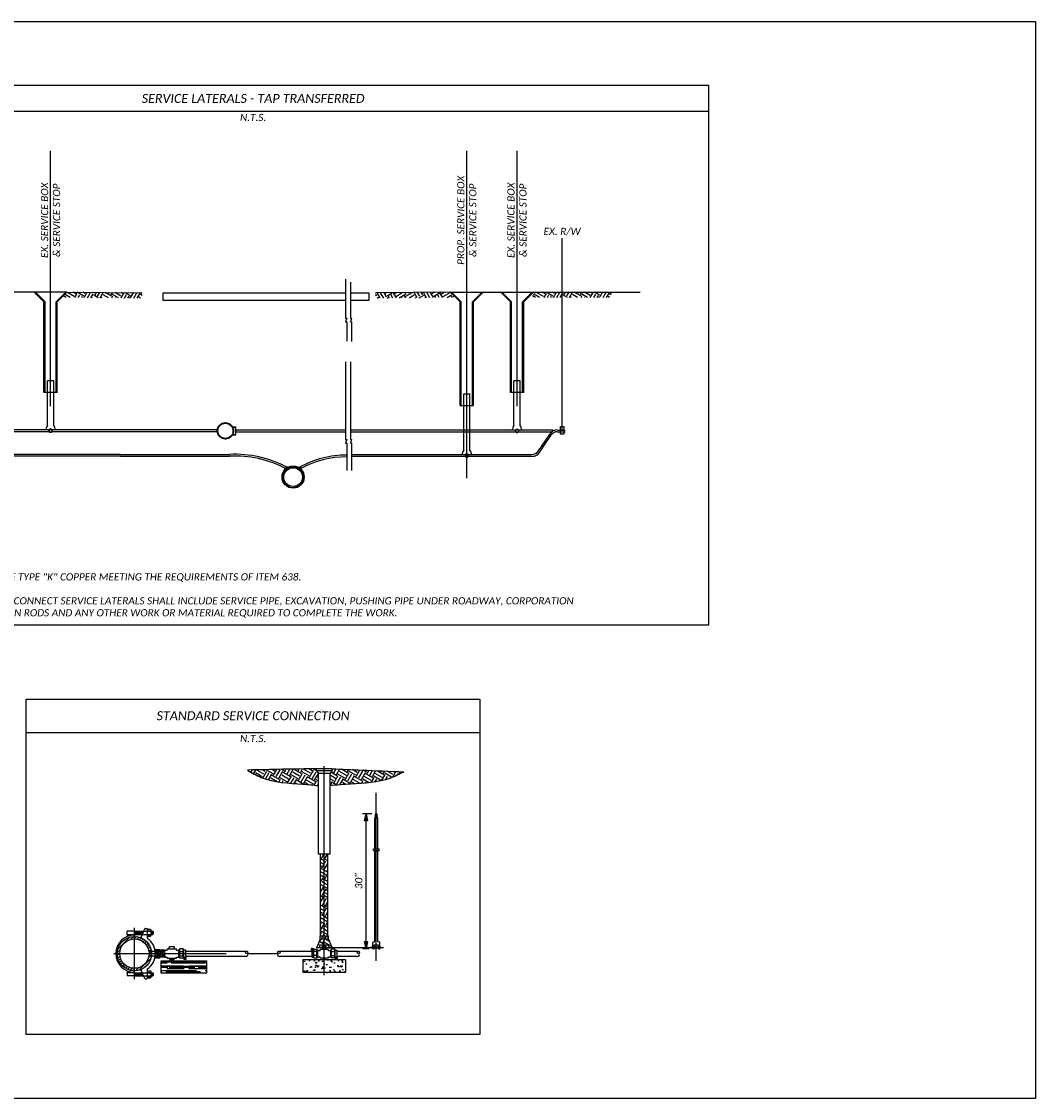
# Model space of a CAD drawing. Header units: feet. Extents: x 100 to 230, y 0 to 21.
# Tile 31 of 31: x 211 to 230, y 0 to 21. Entities that reach past the tile are written whole.
import ezdxf
from ezdxf.enums import TextEntityAlignment as Align

# ---------------------------------------------------------------- set-up
doc = ezdxf.new("R2010")
doc.units = ezdxf.units.FT
doc.header["$MEASUREMENT"] = 0
doc.layers.add('0_View_Frame_Border', color=7, linetype='Continuous', plot=False)
for name, color, linetype in [('PF_P_Text', 7, 'Continuous'), ('SC_Shading1', 253, 'Continuous'), ('SH_Text', 7, 'Continuous')]:
    doc.layers.add(name, color=color, linetype=linetype)
doc.styles.add('Slanted-Normal', font='calibrii.ttf', dxfattribs={"height": 0.14})
doc.dimstyles.new('Dec-0  Slanted', dxfattribs={"dimtxt": 0.14, "dimasz": 0.14, "dimexe": 0.07, "dimexo": 0.07, "dimgap": 0.07, "dimtad": 1, "dimdec": 0, "dimzin": 3, "dimdsep": 46, "dimtxsty": 'Slanted-Normal', "dimblk": 'Dim1', "dimcen": 0, "dimclrd": 95, "dimclre": 95, "dimclrt": 7, "dimaunit": 1, "dimadec": 5, "dimazin": 3, "dimtfac": 1, "dimtdec": 0, "dimtmove": 1, "dimatfit": 0, "dimldrblk": 'Dim1', "dimfxl": 1, "dimtolj": 1, "dimtzin": 0, "dimlwd": -1, "dimlwe": -1, "dimarcsym": 0})

# ---------------------------------------------------------------- blocks, each defined once
blk = doc.blocks.new('*X817')
at = {"color": 0}
for p, q in [((17.986, 18.481), (18.269, 18.764)), ((18.058, 18.623), (18.127, 18.692)), ((18.28, 18.705), (18.353, 18.777)), ((18.364, 18.718), (18.375, 18.729)), ((18.375, 18.729), (18.422, 18.775)), ((18.431, 18.713), (18.481, 18.764)), ((18.487, 18.699), (18.533, 18.746)), ((18.536, 18.678), (18.58, 18.722)), ((18.58, 18.65), (18.622, 18.693)), ((18.618, 18.618), (18.66, 18.66)), ((17.973, 18.397), (18.045, 18.47)), ((18.65, 18.58), (18.693, 18.622)), ((18.678, 18.536), (18.722, 18.58)), ((18.699, 18.487), (18.746, 18.533)), ((18.713, 18.431), (18.718, 18.435)), ((18.718, 18.435), (18.764, 18.481)), ((18.729, 18.375), (18.775, 18.422)), ((17.975, 18.328), (18.021, 18.375)), ((17.986, 18.269), (18.037, 18.319)), ((18.004, 18.217), (18.051, 18.263)), ((18.021, 18.375), (18.032, 18.386)), ((18.028, 18.17), (18.072, 18.214)), ((18.057, 18.128), (18.1, 18.17)), ((18.481, 17.986), (18.764, 18.269)), ((18.705, 18.28), (18.739, 18.315)), ((18.718, 18.364), (18.729, 18.375)), ((18.739, 18.315), (18.777, 18.353)), ((18.09, 18.09), (18.132, 18.132)), ((18.128, 18.057), (18.17, 18.1)), ((18.17, 18.028), (18.214, 18.072)), ((18.217, 18.004), (18.263, 18.051)), ((18.269, 17.986), (18.319, 18.037)), ((18.328, 17.975), (18.375, 18.021)), ((18.375, 18.021), (18.386, 18.032)), ((18.397, 17.973), (18.47, 18.045)), ((18.623, 18.058), (18.692, 18.127))]:
    blk.add_line(p, q, dxfattribs=at)
blk = doc.blocks.new('Dim1')
h = blk.add_hatch(color=4)
h.dxf.hatch_style = 1
h.paths.add_polyline_path([(0, 0), (-1, -0.2), (-1, 0.2)])
at = {"color": 4}
blk.add_lwpolyline([(0, 0), (-1, -0.2), (-1, 0.2), (0, 0)], dxfattribs=at)
blk = doc.blocks.new('*D866')
at = {"layer": 'Defpoints', "color": 0, "transparency": 16777216}
for p in [(217.302, 5.553), (217.488, 5.553), (217.434, 2.92)]:
    blk.add_point(p, dxfattribs=at)
at = {"layer": 'PF_P_Text', "color": 95, "linetype": 'Continuous', "transparency": 16777216}
for p, q in [((217.418, 5.553), (217.232, 5.553)), ((217.302, 3.06), (217.302, 5.413)), ((217.364, 2.92), (217.232, 2.92))]:
    blk.add_line(p, q, dxfattribs=at)
at = {"layer": 'PF_P_Text', "color": 95, "transparency": 16777216, "xscale": 0.14, "yscale": 0.14, "zscale": 0.14}
for p, rotation in [((217.302, 5.553), 90), ((217.302, 2.92), 270)]:
    blk.add_blockref('Dim1', p, dxfattribs=dict(at, rotation=rotation))
at = {"layer": 'PF_P_Text', "color": 7, "transparency": 16777216, "insert": (217.161, 4.237), "char_height": 0.14, "attachment_point": 5, "rotation": 90, "style": 'Slanted-Normal'}
blk.add_mtext('\\A1;30"', dxfattribs=at)

msp = doc.modelspace()

# ---------------------------------------------------------------- hatches: boundary and pattern name
at = {"layer": 'SC_Shading1'}
h = msp.add_hatch(dxfattribs=at)
h.set_pattern_fill('EARTH', color=256, scale=0.625, angle=60, style=0)
h.set_pattern_definition([(59.513995, (-116.21969, -220.2631), (-0.05537894, 0.213918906), [0.15625, -0.15625]), (59.513995, (-116.27018, -220.23337), (-0.05537894, 0.213918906), [0.15625, -0.15625]), (59.513995, (-116.32068, -220.20365), (-0.05537894, 0.213918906), [0.15625, -0.15625]), (149.513995, (-116.3276, -220.1769), (-0.213918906, -0.05537894), [0.15625, -0.15625]), (149.513995, (-116.29787, -220.12641), (-0.213918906, -0.05537894), [0.15625, -0.15625]), (149.513995, (-116.26815, -220.07592), (-0.213918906, -0.05537894), [0.15625, -0.15625])])
h.paths.add_polyline_path([(211.367, 15.619), (211.472, 15.723), (212.935, 15.71), (212.935, 15.606)])
h = msp.add_hatch(dxfattribs=at)
h.set_pattern_fill('EARTH', color=256, scale=0.625, angle=60, style=0)
h.set_pattern_definition([(120.486005, (546.64011, -220.2631), (0.05537894, 0.213918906), [0.15625, -0.15625]), (120.486005, (546.6906, -220.23337), (0.05537894, 0.213918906), [0.15625, -0.15625]), (120.486005, (546.7411, -220.20365), (0.05537894, 0.213918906), [0.15625, -0.15625]), (30.486005, (546.74802, -220.1769), (0.213918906, -0.05537894), [0.15625, -0.15625]), (30.486005, (546.7183, -220.12641), (0.213918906, -0.05537894), [0.15625, -0.15625]), (30.486005, (546.68857, -220.07592), (0.213918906, -0.05537894), [0.15625, -0.15625])])
h.paths.add_polyline_path([(219.054, 15.619), (218.949, 15.723), (217.485, 15.71), (217.486, 15.606)])
h = msp.add_hatch(dxfattribs=at)
h.set_pattern_fill('EARTH', color=256, scale=0.625, angle=60, style=0)
h.set_pattern_definition([(60, (-105.05964, -223.03418), (-0.05719147, 0.21344147), [0.15625, -0.15625]), (60, (-105.11038, -223.00489), (-0.05719147, 0.21344147), [0.15625, -0.15625]), (60, (-105.16112, -222.97559), (-0.05719147, 0.21344147), [0.15625, -0.15625]), (150, (-105.16827, -222.94891), (-0.21344147, -0.05719147), [0.15625, -0.15625]), (150, (-105.13898, -222.89817), (-0.21344147, -0.05719147), [0.15625, -0.15625]), (150, (-105.10968, -222.84742), (-0.21344147, -0.05719147), [0.15625, -0.15625])])
h.paths.add_polyline_path([(222.082, 15.619), (222.082, 15.723), (220.618, 15.723), (220.514, 15.619)])
h = msp.add_hatch(dxfattribs=at)
h.set_pattern_fill('EARTH', color=256, scale=0.625312, angle=60, style=0)
h.set_pattern_definition([(60, (197.46707, -12.34576), (-0.0572201, 0.2135482), [0.1563281, -0.1563281]), (60, (197.4163, -12.31645), (-0.0572201, 0.2135482), [0.1563281, -0.1563281]), (60, (197.36553, -12.28713), (-0.0572201, 0.2135482), [0.1563281, -0.1563281]), (150, (197.35837, -12.26044), (-0.2135482, -0.0572201), [0.1563281, -0.1563281]), (150, (197.38769, -12.20967), (-0.2135482, -0.0572201), [0.1563281, -0.1563281]), (150, (197.417, -12.1589), (-0.2135482, -0.0572201), [0.1563281, -0.1563281])])
edge = h.paths.add_edge_path()
edge.add_spline(control_points=[(216.334, 6.429), (216.115, 6.425), (215.667, 6.419), (215.219, 6.409), (214.991, 6.404)], knot_values=[0, 0, 0, 0, 0.788473, 1.610891, 1.610891, 1.610891, 1.610891], degree=3, periodic=0)
edge.add_spline(control_points=[(214.991, 6.404), (215.078, 6.351), (215.403, 6.155), (215.902, 6.151), (216.275, 6.112), (216.375, 6.101)], knot_values=[0, 0, 0, 0, 0.36392, 1.354246, 1.718241, 1.718241, 1.718241, 1.718241], degree=3, periodic=0)
edge.add_line((216.375, 6.101), (216.375, 6.345))
edge.add_line((216.375, 6.345), (216.334, 6.387))
edge.add_line((216.334, 6.387), (216.334, 6.429))
edge = h.paths.add_edge_path()
edge.add_line((216.642, 6.387), (216.642, 6.429))
edge.add_spline(control_points=[(216.642, 6.429), (216.835, 6.42), (217.3, 6.401), (217.764, 6.38), (218.036, 6.368)], knot_values=[0, 0, 0, 0, 0.694434, 1.673416, 1.673416, 1.673416, 1.673416], degree=3, periodic=0)
edge.add_spline(control_points=[(218.036, 6.368), (217.951, 6.323), (217.633, 6.158), (217.127, 6.142), (216.734, 6.112), (216.6, 6.101)], knot_values=[0, 0, 0, 0, 0.344494, 1.280861, 1.766253, 1.766253, 1.766253, 1.766253], degree=3, periodic=0)
edge.add_line((216.6, 6.101), (216.6, 4.762))
edge.add_line((216.6, 4.762), (216.559, 4.762))
edge.add_line((216.559, 4.762), (216.559, 3.174))
edge.add_line((216.559, 3.174), (216.571, 3.174))
edge.add_line((216.571, 3.174), (216.571, 3.106))
edge.add_line((216.571, 3.106), (216.634, 2.95))
edge.add_line((216.634, 2.95), (216.634, 2.935))
edge.add_line((216.634, 2.935), (216.584, 2.935))
edge.add_line((216.584, 2.935), (216.584, 2.95))
edge.add_arc((216.542, 2.95), 0.0417, 0, 90)
edge.add_line((216.542, 2.992), (216.434, 2.992))
edge.add_arc((216.434, 2.95), 0.0417, 90, 180)
edge.add_line((216.392, 2.95), (216.392, 2.935))
edge.add_line((216.392, 2.935), (216.342, 2.935))
edge.add_line((216.342, 2.935), (216.342, 2.95))
edge.add_line((216.342, 2.95), (216.405, 3.106))
edge.add_line((216.405, 3.106), (216.405, 3.174))
edge.add_line((216.405, 3.174), (216.417, 3.174))
edge.add_line((216.417, 3.174), (216.417, 4.762))
edge.add_line((216.417, 4.762), (216.6, 4.762))
edge.add_line((216.6, 4.762), (216.6, 6.345))
edge.add_line((216.6, 6.345), (216.642, 6.387))
h = msp.add_hatch(dxfattribs=at)
h.set_pattern_fill('AR-RROOF', color=256, scale=0.083375, style=0)
h.set_pattern_definition([(0, (197.35583, -12.34274), (0.183425, 0.083375), [1.250625, -0.16675, 0.416875, -0.083375]), (0, (197.46672, -12.30105), (-0.083375, 0.11088875), [0.250125, -0.0275138, 0.50025, -0.0625312]), (0, (197.39752, -12.27187), (0.43355, 0.05586125), [0.667, -0.116725, 0.3335, -0.083375])])
h.paths.add_polyline_path([(213.309, 2.681), (213.309, 2.441), (214.193, 2.441), (214.193, 2.681)])
h = msp.add_hatch(dxfattribs=at)
h.set_pattern_fill('AR-CONC', color=256, scale=0.03335, angle=314.2185, style=0)
h.set_pattern_definition([(4.2185, (197.46707, -12.34576), (0.151823, -0.1860306), [0.0250125, -0.2751375]), (309.2185, (197.46707, -12.34576), (0.1475138, 0.2081098), [0.02001, -0.22011]), (54.6699, (197.47972, -12.36126), (0.2993368, 0.022079), [0.0212574, -0.233831]), (0.4027, (197.51487, -12.29924), (0.2086595, -0.2935828), [0.037519, -0.412706]), (50.8541, (197.53226, -12.3237), (0.450214, 0.0031643), [0.031886, -0.3507463]), (305.4027, (197.51487, -12.29924), (0.450214, 0.0031646), [0.030015, -0.330165]), (335.2185, (197.52618, -12.33477), (0.042598, -0.2363113), [0.0250125, -0.2751375]), (280.2185, (197.52618, -12.33477), (0.229912, 0.1105009), [0.02001, -0.22011]), (25.6699, (197.52973, -12.35446), (0.27251, -0.1258106), [0.0212574, -0.233831]), (351.71853, (197.467065, -12.34576), (0.0823946, 0.0745187), [0, -0.217442, 0, -0.223445, 0, -0.22094375]), (321.71853, (197.46707, -12.34576), (0.1554553, 0.0288556), [0, -0.127397, 0, -0.2124395, 0, -0.08420875]), (281.71853, (197.4152, -12.29246), (0.1187665, -0.13283714), [0, -0.083375, 0, -0.26013, 0, -0.3451725]), (271.7185, (197.39194, -12.26856), (0.1595651, -0.1161073), [0, -0.1083875, 0, -0.172753, 0, -0.2451225])])
h.paths.add_polyline_path([(216.904, 2.453), (216.904, 2.703), (216.071, 2.703), (216.071, 2.453)])
at = {"layer": 'SH_Text'}
h = msp.add_hatch(dxfattribs=at)
h.set_pattern_fill('ANSI31', color=256, scale=0.133333, style=0)
h.set_pattern_definition([(45, (-290.427913, -178.998145), (-0.011785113, 0.011785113), [])])
edge = h.paths.add_edge_path()
edge.add_arc((214.561, 13.019), 0.16, 0, 360)
edge = h.paths.add_edge_path(flags=17)
edge.add_arc((214.561, 13.019), 0.147, 0, 360)

# ---------------------------------------------------------------- linework, layer by layer
at = {"layer": '0_View_Frame_Border'}
msp.add_lwpolyline([(199.851, 21), (230.351, 21), (230.351, 0), (199.851, 0)], close=True, dxfattribs=at)
at = {"layer": 'SC_Shading1', "color": 0, "ltscale": 0.5}
for p, q in [((212.805, 3.2), (212.803, 3.26)), ((212.825, 3.2), (212.824, 3.26)), ((212.846, 3.2), (212.845, 3.26)), ((212.867, 3.2), (212.866, 3.26)), ((212.888, 3.2), (212.886, 3.26)), ((212.909, 3.2), (212.907, 3.26)), ((212.93, 3.2), (212.928, 3.26)), ((212.95, 3.223), (212.949, 3.26)), ((213.119, 3.2), (213.117, 3.26)), ((213.139, 3.2), (213.138, 3.26))]:
    msp.add_line(p, q, dxfattribs=at)
at = {"layer": 'SC_Shading1', "color": 0}
for p, q in [((213.201, 2.888), (213.209, 2.761)), ((213.228, 2.888), (213.237, 2.76)), ((213.256, 2.889), (213.265, 2.759)), ((213.284, 2.89), (213.293, 2.758)), ((213.312, 2.891), (213.321, 2.757)), ((213.34, 2.892), (213.349, 2.756)), ((213.367, 2.893), (213.377, 2.756)), ((212.805, 2.389), (212.803, 2.449)), ((212.825, 2.389), (212.824, 2.449)), ((212.846, 2.389), (212.845, 2.449)), ((212.867, 2.389), (212.866, 2.449)), ((212.888, 2.389), (212.886, 2.449)), ((212.909, 2.389), (212.907, 2.449)), ((212.93, 2.389), (212.928, 2.449)), ((212.95, 2.389), (212.949, 2.427)), ((213.119, 2.389), (213.118, 2.449)), ((213.14, 2.389), (213.138, 2.449))]:
    msp.add_line(p, q, dxfattribs=at)
at = {"layer": 'SH_Text'}
for p, q in [((206.216, 19.25), (223.986, 19.25)), ((211.153, 13.497), (211.153, 18.481)), ((219.267, 12.095), (219.267, 18.481)), ((220.245, 13.497), (220.245, 18.481)), ((221.124, 13.038), (221.124, 16.778)), ((216.902, 15.979), (216.902, 15.219)), ((216.999, 15.918), (216.999, 15.219)), ((210.835, 15.723), (207.778, 15.723)), ((211.472, 15.723), (210.835, 15.723)), ((210.835, 15.723), (210.939, 15.619)), ((210.856, 15.723), (211.045, 15.534)), ((210.939, 15.619), (211.023, 15.534)), ((211.45, 15.723), (211.262, 15.534)), ((211.472, 15.723), (211.283, 15.534)), ((211.472, 15.723), (211.367, 15.619)), ((211.472, 15.723), (212.935, 15.71)), ((218.949, 15.723), (217.485, 15.71)), ((218.949, 15.723), (219.054, 15.619)), ((218.949, 15.723), (219.586, 15.723)), ((218.949, 15.723), (219.137, 15.534)), ((218.97, 15.723), (219.159, 15.534)), ((219.564, 15.723), (219.375, 15.534)), ((219.481, 15.619), (219.397, 15.534)), ((219.586, 15.723), (219.481, 15.619)), ((219.586, 15.723), (222.643, 15.723)), ((219.927, 15.723), (220.031, 15.619)), ((219.948, 15.723), (220.137, 15.534)), ((220.031, 15.619), (220.115, 15.534)), ((220.542, 15.723), (220.353, 15.534)), ((220.564, 15.723), (220.375, 15.534)), ((220.564, 15.723), (220.459, 15.619)), ((211.023, 13.765), (211.023, 15.534)), ((211.045, 13.765), (211.045, 15.534)), ((211.262, 13.765), (211.262, 15.534)), ((211.283, 13.765), (211.283, 15.534)), ((219.137, 13.514), (219.137, 15.534)), ((219.159, 13.514), (219.159, 15.534)), ((219.375, 13.514), (219.375, 15.534)), ((219.397, 13.514), (219.397, 15.534)), ((220.115, 13.765), (220.115, 15.534)), ((220.137, 13.765), (220.137, 15.534)), ((220.353, 13.765), (220.353, 15.534)), ((220.375, 13.765), (220.375, 15.534)), ((216.902, 15.219), (216.925, 15.219)), ((216.925, 15.219), (216.902, 15.147)), ((216.902, 15.147), (216.925, 15.147)), ((216.925, 15.147), (216.925, 14.765)), ((217.022, 15.219), (216.999, 15.147)), ((216.999, 15.219), (217.022, 15.219)), ((216.999, 15.147), (217.022, 15.147)), ((217.022, 15.147), (217.022, 14.764)), ((216.902, 14.364), (216.902, 12.853)), ((216.999, 14.364), (216.999, 12.853)), ((211.214, 13.993), (211.093, 13.993)), ((211.093, 13.497), (211.093, 13.993)), ((211.214, 13.497), (211.214, 13.993)), ((220.184, 13.497), (220.184, 13.993)), ((220.306, 13.993), (220.184, 13.993)), ((220.306, 13.497), (220.306, 13.993)), ((211.283, 13.765), (211.023, 13.765)), ((219.206, 13.497), (219.206, 13.743)), ((219.206, 13.743), (219.328, 13.743)), ((219.328, 13.497), (219.328, 13.743)), ((220.375, 13.765), (220.115, 13.765)), ((211.093, 13.124), (211.093, 13.496)), ((211.214, 13.124), (211.214, 13.496)), ((219.137, 13.514), (219.397, 13.514)), ((219.206, 12.645), (219.206, 13.496)), ((219.328, 12.645), (219.328, 13.496)), ((220.184, 13.124), (220.184, 13.496)), ((220.306, 13.124), (220.306, 13.496)), ((211.123, 13.036), (209.423, 13.036)), ((211.123, 13.038), (211.123, 13.003)), ((211.127, 13.038), (211.127, 13.003)), ((211.171, 13.049), (211.136, 13.049)), ((211.171, 13.046), (211.136, 13.046)), ((211.165, 13.052), (211.142, 13.052)), ((211.165, 13.049), (211.142, 13.049)), ((211.18, 13.037), (211.18, 13.002)), ((211.183, 13.037), (211.183, 13.002)), ((214.401, 13.036), (211.183, 13.036)), ((214.701, 13.096), (214.765, 13.096)), ((214.704, 13.089), (214.765, 13.089)), ((214.765, 12.942), (214.765, 13.096)), ((214.765, 13.036), (215.135, 13.036)), ((215.135, 13.036), (216.902, 13.036)), ((216.999, 13.036), (220.215, 13.036)), ((220.215, 13.037), (220.215, 13.002)), ((220.218, 13.037), (220.218, 13.002)), ((220.227, 13.049), (220.263, 13.049)), ((220.227, 13.046), (220.263, 13.046)), ((220.234, 13.052), (220.256, 13.052)), ((220.234, 13.049), (220.256, 13.049)), ((220.272, 13.038), (220.272, 13.003)), ((220.275, 13.038), (220.275, 13.003)), ((220.275, 13.036), (220.942, 13.036)), ((221.035, 13.035), (221.187, 13.035)), ((211.124, 13.002), (209.5, 13.002)), ((211.171, 12.992), (211.136, 12.992)), ((211.171, 12.989), (211.136, 12.989)), ((214.401, 13.002), (211.183, 13.002)), ((214.701, 12.942), (214.765, 12.942)), ((214.704, 12.949), (214.765, 12.949)), ((214.765, 13.002), (215.135, 13.002)), ((215.135, 13.002), (216.902, 13.002)), ((216.925, 12.853), (216.902, 12.781)), ((216.902, 12.853), (216.925, 12.853)), ((216.999, 13.002), (220.215, 13.002)), ((216.999, 12.853), (217.022, 12.853)), ((217.022, 12.853), (216.999, 12.781)), ((220.227, 12.992), (220.263, 12.992)), ((220.227, 12.989), (220.263, 12.989)), ((220.275, 13.002), (220.907, 13.002)), ((220.721, 12.712), (220.892, 12.963)), ((220.745, 12.688), (220.92, 12.944)), ((221.03, 13.002), (221.187, 13.002)), ((216.902, 12.781), (216.925, 12.781)), ((216.925, 12.781), (216.925, 12.246)), ((216.999, 12.781), (217.022, 12.781)), ((217.022, 12.781), (217.022, 12.246)), ((220.664, 12.629), (220.721, 12.712)), ((220.682, 12.595), (220.749, 12.693)), ((212.517, 12.523), (209.877, 12.523)), ((212.517, 12.556), (209.894, 12.556)), ((212.517, 12.556), (214.284, 12.559)), ((212.517, 12.523), (214.284, 12.525)), ((214.284, 12.559), (214.641, 12.559)), ((214.284, 12.525), (214.641, 12.525)), ((217.022, 12.556), (220.526, 12.556)), ((217.022, 12.523), (220.544, 12.523)), ((219.237, 12.557), (219.237, 12.521)), ((219.24, 12.557), (219.24, 12.521)), ((219.249, 12.568), (219.285, 12.568)), ((219.249, 12.565), (219.285, 12.565)), ((219.249, 12.512), (219.285, 12.512)), ((219.249, 12.508), (219.285, 12.508)), ((219.256, 12.571), (219.278, 12.571)), ((219.256, 12.569), (219.278, 12.569)), ((219.294, 12.558), (219.294, 12.522)), ((219.297, 12.558), (219.297, 12.522)), ((215.976, 12.292), (215.976, 12.292)), ((210.68, 7.139), (219.522, 7.139)), ((216.642, 6.429), (216.334, 6.429)), ((216.334, 6.387), (216.334, 6.429)), ((216.642, 6.387), (216.334, 6.387)), ((216.334, 6.387), (216.375, 6.345)), ((216.375, 4.762), (216.375, 6.345)), ((216.375, 6.345), (216.6, 6.345)), ((216.488, 2.404), (216.488, 6.479)), ((216.642, 6.387), (216.6, 6.345)), ((216.6, 4.762), (216.6, 6.345)), ((216.642, 6.387), (216.642, 6.429)), ((217.502, 2.682), (217.502, 5.96)), ((217.488, 5.553), (217.516, 5.553)), ((217.474, 4.867), (217.474, 5.457)), ((217.53, 4.867), (217.53, 5.457)), ((217.446, 4.867), (217.557, 4.867)), ((217.446, 4.838), (217.446, 4.867)), ((217.446, 4.838), (217.557, 4.838)), ((217.474, 3.063), (217.474, 4.838)), ((217.53, 3.063), (217.53, 4.838)), ((217.557, 4.838), (217.557, 4.867)), ((216.6, 4.762), (216.375, 4.762)), ((216.417, 3.174), (216.417, 4.762)), ((216.559, 3.174), (216.559, 4.762)), ((212.787, 3.26), (212.648, 3.26)), ((212.648, 3.2), (212.648, 3.26)), ((212.648, 3.187), (212.648, 3.2)), ((212.648, 3.2), (212.787, 3.2)), ((212.787, 3.187), (212.648, 3.187)), ((212.787, 2.324), (212.787, 3.325)), ((212.787, 3.26), (212.967, 3.26)), ((212.787, 3.2), (212.939, 3.2)), ((212.787, 3.187), (212.787, 3.2)), ((212.787, 3.187), (212.787, 3.16)), ((212.991, 3.312), (212.917, 3.152)), ((212.939, 3.2), (213.109, 3.2)), ((212.967, 3.26), (213.109, 3.26)), ((212.998, 3.316), (213.027, 3.316)), ((213.034, 3.309), (213.034, 3.139)), ((213.034, 3.298), (213.101, 3.298)), ((213.034, 3.268), (213.109, 3.268)), ((213.034, 3.193), (213.109, 3.193)), ((213.034, 3.163), (213.101, 3.163)), ((213.101, 3.298), (213.109, 3.29)), ((213.101, 3.163), (213.109, 3.17)), ((213.109, 3.29), (213.109, 3.17)), ((213.109, 3.26), (213.146, 3.26)), ((213.109, 3.2), (213.146, 3.2)), ((213.146, 3.26), (213.154, 3.253)), ((213.146, 3.2), (213.154, 3.208)), ((213.154, 3.253), (213.154, 3.208)), ((216.405, 3.174), (216.571, 3.174)), ((216.405, 3.106), (216.405, 3.174)), ((216.571, 3.106), (216.571, 3.174)), ((212.916, 3.149), (212.916, 3.135)), ((213.464, 2.916), (213.464, 2.95)), ((213.557, 2.959), (213.474, 2.959)), ((213.566, 2.916), (213.566, 2.95)), ((216.405, 3.106), (216.342, 2.95)), ((216.342, 2.935), (216.342, 2.95)), ((216.392, 2.935), (216.392, 2.95)), ((216.571, 3.106), (216.405, 3.106)), ((216.411, 2.945), (217.644, 2.945)), ((216.542, 2.992), (216.434, 2.992)), ((216.446, 2.937), (216.446, 2.954)), ((216.521, 2.962), (216.455, 2.962)), ((216.53, 2.937), (216.53, 2.954)), ((216.571, 3.106), (216.634, 2.95)), ((216.584, 2.935), (216.584, 2.95)), ((216.634, 2.935), (216.634, 2.95)), ((217.411, 2.935), (217.411, 2.955)), ((217.411, 2.955), (217.434, 2.955)), ((217.434, 3.038), (217.455, 3.063)), ((217.434, 2.92), (217.434, 3.038)), ((217.455, 3.063), (217.474, 3.063)), ((217.46, 2.999), (217.544, 2.999)), ((217.46, 2.92), (217.46, 2.999)), ((217.46, 2.955), (217.544, 2.955)), ((217.53, 3.063), (217.549, 3.063)), ((217.544, 2.92), (217.544, 2.999)), ((217.549, 3.063), (217.57, 3.038)), ((217.57, 2.92), (217.57, 3.038)), ((217.57, 2.955), (217.593, 2.955)), ((217.593, 2.935), (217.593, 2.955)), ((212.386, 2.824), (214.575, 2.824)), ((213.185, 2.887), (213.185, 2.762)), ((213.192, 2.887), (213.185, 2.887)), ((213.192, 2.761), (213.185, 2.762)), ((213.188, 2.905), (213.278, 2.905)), ((213.188, 2.743), (213.278, 2.743)), ((213.192, 2.887), (213.287, 2.89)), ((213.192, 2.761), (213.287, 2.758)), ((213.196, 2.862), (213.287, 2.862)), ((213.196, 2.786), (213.287, 2.786)), ((213.278, 2.905), (213.287, 2.896)), ((213.278, 2.743), (213.287, 2.752)), ((213.287, 2.896), (213.287, 2.752)), ((213.378, 2.893), (213.287, 2.89)), ((213.287, 2.824), (213.367, 2.824)), ((213.378, 2.756), (213.287, 2.758)), ((213.378, 2.756), (213.378, 2.893)), ((213.378, 2.893), (213.424, 2.893)), ((213.378, 2.756), (213.424, 2.756)), ((213.424, 2.893), (213.424, 2.907)), ((213.424, 2.742), (213.424, 2.756)), ((213.433, 2.916), (213.598, 2.916)), ((213.433, 2.733), (213.598, 2.733)), ((213.474, 2.733), (213.474, 2.708)), ((213.494, 2.708), (213.494, 2.733)), ((213.536, 2.708), (213.536, 2.733)), ((213.557, 2.733), (213.557, 2.708)), ((213.607, 2.893), (213.607, 2.907)), ((213.607, 2.893), (213.653, 2.893)), ((213.607, 2.742), (213.607, 2.756)), ((213.607, 2.756), (213.653, 2.756)), ((213.671, 2.916), (213.653, 2.898)), ((213.653, 2.751), (213.653, 2.898)), ((213.671, 2.733), (213.653, 2.751)), ((213.671, 2.733), (213.671, 2.916)), ((213.74, 2.916), (213.671, 2.916)), ((213.671, 2.867), (213.74, 2.867)), ((213.671, 2.781), (213.74, 2.781)), ((213.74, 2.733), (213.671, 2.733)), ((213.74, 2.733), (213.74, 2.916)), ((213.749, 2.9), (213.74, 2.916)), ((213.74, 2.733), (213.749, 2.748)), ((213.749, 2.9), (213.783, 2.9)), ((213.749, 2.748), (213.749, 2.9)), ((213.796, 2.748), (213.749, 2.748)), ((213.749, 2.748), (213.749, 2.711)), ((213.783, 2.9), (213.783, 2.748)), ((213.783, 2.874), (214.976, 2.874)), ((213.783, 2.774), (214.976, 2.774)), ((213.796, 2.725), (213.796, 2.748)), ((214.976, 2.824), (215.601, 2.824)), ((215.601, 2.874), (216.245, 2.874)), ((215.601, 2.774), (216.245, 2.774)), ((216.232, 2.914), (216.232, 2.893)), ((216.232, 2.893), (216.275, 2.893)), ((216.245, 2.927), (216.275, 2.927)), ((216.245, 2.893), (216.245, 2.755)), ((216.245, 2.755), (216.275, 2.755)), ((216.275, 2.893), (216.275, 2.927)), ((216.275, 2.893), (216.284, 2.908)), ((216.275, 2.755), (216.275, 2.893)), ((216.284, 2.741), (216.275, 2.755)), ((216.284, 2.741), (216.284, 2.908)), ((216.284, 2.908), (216.346, 2.908)), ((216.346, 2.863), (216.284, 2.863)), ((216.346, 2.785), (216.284, 2.785)), ((216.284, 2.741), (216.346, 2.741)), ((216.392, 2.935), (216.342, 2.935)), ((216.346, 2.741), (216.346, 2.908)), ((216.346, 2.908), (216.363, 2.891)), ((216.346, 2.741), (216.363, 2.758)), ((216.363, 2.758), (216.363, 2.891)), ((216.363, 2.887), (216.405, 2.887)), ((216.363, 2.762), (216.405, 2.762)), ((216.405, 2.887), (216.405, 2.899)), ((216.405, 2.749), (216.405, 2.762)), ((216.413, 2.908), (216.563, 2.908)), ((216.413, 2.741), (216.563, 2.741)), ((216.463, 2.908), (216.463, 2.92)), ((216.513, 2.908), (216.513, 2.92)), ((216.571, 2.887), (216.571, 2.899)), ((216.571, 2.887), (216.613, 2.887)), ((216.571, 2.749), (216.571, 2.762)), ((216.571, 2.762), (216.613, 2.762)), ((216.584, 2.935), (216.634, 2.935)), ((216.63, 2.908), (216.613, 2.891)), ((216.613, 2.758), (216.613, 2.891)), ((216.63, 2.741), (216.613, 2.758)), ((216.63, 2.741), (216.63, 2.908)), ((216.692, 2.908), (216.63, 2.908)), ((216.63, 2.863), (216.692, 2.863)), ((216.63, 2.785), (216.692, 2.785)), ((216.692, 2.741), (216.63, 2.741)), ((216.692, 2.741), (216.692, 2.908)), ((216.701, 2.893), (216.692, 2.908)), ((216.692, 2.741), (216.701, 2.755)), ((216.701, 2.755), (216.701, 2.893)), ((216.701, 2.893), (216.731, 2.893)), ((216.701, 2.755), (216.701, 2.722)), ((216.743, 2.755), (216.701, 2.755)), ((216.731, 2.893), (216.731, 2.755)), ((216.731, 2.874), (217.151, 2.874)), ((216.731, 2.774), (217.151, 2.774)), ((216.743, 2.734), (216.743, 2.755)), ((217.411, 2.935), (217.434, 2.935)), ((217.434, 2.92), (217.46, 2.92)), ((217.46, 2.935), (217.544, 2.935)), ((217.544, 2.92), (217.57, 2.92)), ((217.57, 2.935), (217.593, 2.935)), ((213.474, 2.708), (213.557, 2.708)), ((213.484, 2.708), (213.484, 2.698)), ((213.547, 2.698), (213.484, 2.698)), ((213.547, 2.708), (213.547, 2.698)), ((213.783, 2.711), (213.749, 2.711)), ((216.904, 2.703), (216.071, 2.703)), ((216.071, 2.703), (216.071, 2.453)), ((216.731, 2.722), (216.701, 2.722)), ((216.904, 2.703), (216.904, 2.453)), ((212.648, 2.462), (212.787, 2.462)), ((212.648, 2.449), (212.648, 2.462)), ((212.787, 2.449), (212.648, 2.449)), ((212.648, 2.449), (212.648, 2.389)), ((212.787, 2.389), (212.648, 2.389)), ((212.787, 2.462), (212.787, 2.488)), ((212.787, 2.449), (212.787, 2.462)), ((212.787, 2.449), (212.939, 2.449)), ((212.787, 2.389), (212.967, 2.389)), ((212.916, 2.514), (212.916, 2.5)), ((212.991, 2.337), (212.917, 2.497)), ((212.939, 2.449), (213.109, 2.449)), ((212.967, 2.389), (213.109, 2.389)), ((212.998, 2.333), (213.027, 2.333)), ((213.034, 2.51), (213.034, 2.34)), ((213.034, 2.486), (213.101, 2.486)), ((213.034, 2.456), (213.109, 2.456)), ((213.034, 2.381), (213.109, 2.381)), ((213.034, 2.351), (213.101, 2.351)), ((213.101, 2.486), (213.109, 2.479)), ((213.101, 2.351), (213.109, 2.358)), ((213.109, 2.479), (213.109, 2.358)), ((213.109, 2.449), (213.146, 2.449)), ((213.109, 2.389), (213.146, 2.389)), ((213.146, 2.449), (213.154, 2.441)), ((213.146, 2.389), (213.154, 2.396)), ((213.154, 2.441), (213.154, 2.396)), ((216.904, 2.453), (216.071, 2.453))]:
    msp.add_line(p, q, dxfattribs=at)
at = {"layer": 'SH_Text', "color": 0}
for points in [[(206.216, 19.75), (206.216, 9.235), (223.986, 9.235), (223.986, 19.75)], [(221.093, 13.101), (221.155, 13.101), (221.155, 12.951), (221.093, 12.951)], [(219.522, 1.25), (210.68, 1.25), (210.68, 7.788), (219.522, 7.788)], [(213.78, 2.718), (213.787, 2.73), (213.78, 2.742), (213.766, 2.742), (213.759, 2.73), (213.766, 2.718)], [(216.248, 2.921), (216.241, 2.91), (216.248, 2.899), (216.26, 2.899), (216.266, 2.91), (216.26, 2.921)], [(216.728, 2.728), (216.735, 2.739), (216.728, 2.749), (216.716, 2.749), (216.709, 2.739), (216.716, 2.728)], [(214.193, 2.681), (214.193, 2.441), (213.309, 2.441), (213.309, 2.681)]]:
    msp.add_lwpolyline(points, close=True, dxfattribs=at)
for points in [[(213.764, 15.56), (213.348, 15.56), (213.348, 15.71), (213.764, 15.71)], [(213.348, 15.71), (216.902, 15.71)], [(216.902, 15.56), (213.348, 15.56)], [(216.999, 15.71), (217.354, 15.71), (217.354, 15.56), (216.999, 15.56)], [(213.069, 2.874), (213.287, 2.874)], [(213.287, 2.774), (213.069, 2.774)]]:
    msp.add_lwpolyline(points, dxfattribs=at)
for centre, radius in [((211.153, 13.019), 0.0267), ((214.561, 13.019), 0.16), ((214.561, 13.019), 0.147), ((220.245, 13.019), 0.0267), ((219.267, 12.538), 0.0267), ((215.881, 12.116), 0.216), ((215.881, 12.116), 0.183), ((212.787, 2.824), 0.336), ((212.787, 2.824), 0.286), ((216.488, 2.945), 0.0103), ((214.976, 2.849), 0.025), ((215.601, 2.849), 0.025), ((217.151, 2.849), 0.025)]:
    msp.add_circle(centre, radius, dxfattribs=at)
for centre, radius, start, end in [((211.301, 12.992), 0.247, 147.5104, 169.8046), ((211.125, 13.038), 0.0018, 22.1345, 157.8655), ((211.136, 13.047), 0.0018, 112.1345, 247.8655), ((211.143, 13.051), 0.00113, 112.1345, 247.8655), ((211.164, 13.051), 0.00113, 292.1345, 67.8655), ((211.171, 13.047), 0.0018, 292.1345, 67.8655), ((211.182, 13.037), 0.0018, 22.1345, 157.8655), ((211.006, 12.992), 0.247, 10.1954, 32.4896), ((220.392, 12.992), 0.247, 147.5104, 169.8046), ((220.217, 13.037), 0.0018, 22.1345, 157.8655), ((220.228, 13.047), 0.0018, 112.1345, 247.8655), ((220.234, 13.05), 0.00113, 112.1345, 247.8655), ((220.256, 13.05), 0.00113, 292.1345, 67.8655), ((220.262, 13.047), 0.0018, 292.1345, 67.8655), ((220.273, 13.038), 0.0018, 22.1345, 157.8655), ((220.098, 12.992), 0.247, 10.1954, 32.4896), ((221.03, 12.869), 0.167, 90, 145.6619), ((211.125, 13.003), 0.0018, 202.1345, 337.8655), ((211.136, 12.991), 0.0018, 112.1345, 247.8655), ((211.171, 12.991), 0.0018, 292.1345, 67.8655), ((211.182, 13.002), 0.0018, 202.1345, 337.8655), ((220.217, 13.002), 0.0018, 202.1345, 337.8655), ((220.228, 12.991), 0.0018, 112.1345, 247.8655), ((220.262, 12.991), 0.0018, 292.1345, 67.8655), ((220.273, 13.003), 0.0018, 202.1345, 337.8655), ((221.03, 12.869), 0.133, 90, 145.6619), ((219.414, 12.512), 0.247, 147.5104, 169.8046), ((219.12, 12.512), 0.247, 10.1954, 32.4896), ((220.526, 12.723), 0.167, 270, 325.6619), ((214.747, 10.415), 2.146, 61.958, 92.818), ((214.746, 10.41), 2.118, 62.2363, 92.8325), ((216.925, 10.651), 1.895, 90, 118.9761), ((216.907, 10.698), 1.812, 89.439, 118.9416), ((219.239, 12.556), 0.0018, 22.1345, 157.8655), ((219.239, 12.522), 0.0018, 202.1345, 337.8655), ((219.25, 12.567), 0.0018, 112.1345, 247.8655), ((219.25, 12.51), 0.0018, 112.1345, 247.8655), ((219.256, 12.57), 0.00113, 112.1345, 247.8655), ((219.278, 12.57), 0.00113, 292.1345, 67.8655), ((219.284, 12.567), 0.0018, 292.1345, 67.8655), ((219.284, 12.51), 0.0018, 292.1345, 67.8655), ((219.295, 12.557), 0.0018, 22.1345, 157.8655), ((219.295, 12.523), 0.0018, 202.1345, 337.8655), ((220.544, 12.689), 0.167, 270, 325.6619), ((215.881, 12.116), 0.2, 59.6342, 46.9513), ((214.837, 10.651), 1.862, 59.9065, 60.5194), ((214.837, 10.651), 1.895, 59.3491, 60.2275), ((216.925, 10.651), 1.895, 119.7725, 120.6509), ((215.881, 12.116), 0.2, 46.9513, 59.6342), ((216.925, 10.651), 1.862, 119.4806, 120.0935), ((212.787, 2.824), 0.362, 89.9991, 269.9991), ((212.923, 3.149), 0.00695, 154.9527, 180), ((212.998, 3.309), 0.00695, 89.9991, 154.9527), ((213.027, 3.309), 0.00695, 359.9991, 89.9991), ((213.054, 3.139), 0.0208, 179.9991, 235.1038), ((212.835, 2.824), 0.362, 304.8944, 55.1038), ((213.474, 2.95), 0.00917, 90, 180), ((213.557, 2.95), 0.00917, 0, 90), ((216.434, 2.95), 0.0417, 90, 180), ((216.455, 2.954), 0.00834, 90, 180), ((216.521, 2.954), 0.00834, 0, 90), ((216.542, 2.95), 0.0417, 0, 90), ((213.433, 2.907), 0.00917, 90, 180), ((213.433, 2.742), 0.00917, 180, 270), ((213.598, 2.907), 0.00917, 0, 90), ((213.598, 2.742), 0.00917, 270, 0), ((214.976, 2.799), 0.025, 270, 90), ((215.601, 2.799), 0.025, 90, 270), ((216.245, 2.914), 0.0126, 90, 180), ((216.413, 2.899), 0.00834, 90, 180), ((216.413, 2.749), 0.00834, 180, 270), ((216.455, 2.937), 0.00834, 180, 270), ((216.455, 2.92), 0.00834, 0, 90), ((216.488, 2.757), 0.0355, 207.0071, 332.9929), ((216.521, 2.92), 0.00834, 90, 180), ((216.521, 2.937), 0.00834, 270, 0), ((216.563, 2.899), 0.00834, 0, 90), ((216.563, 2.749), 0.00834, 270, 0), ((216.731, 2.734), 0.0126, 270, 0), ((217.151, 2.799), 0.025, 270, 90), ((213.054, 2.51), 0.0208, 124.8944, 179.9991), ((213.783, 2.725), 0.0139, 270, 0), ((212.923, 2.5), 0.00695, 180, 205.0473), ((212.998, 2.34), 0.00695, 205.0473, 269.9991), ((213.027, 2.34), 0.00695, 269.9991, 359.9991)]:
    msp.add_arc(centre, radius, start, end, dxfattribs=at)
at = {"layer": 'SH_Text', "color": 0, "extrusion": (0, 0, -1)}
msp.add_ellipse((215.756, 12.291), major_axis=(-0.0225, -0.0188), ratio=0.518246, dxfattribs=at)
at = {"layer": 'SH_Text', "color": 0}
msp.add_ellipse((216.006, 12.291), major_axis=(0.0225, -0.0188), ratio=0.518246, dxfattribs=at)
for points in [[(216.334, 6.429), (215.676, 6.418), (214.991, 6.404)], [(214.991, 6.404), (215.258, 6.26), (216.073, 6.13), (216.375, 6.101)], [(218.036, 6.368), (217.776, 6.246), (217.004, 6.13), (216.6, 6.101)], [(216.642, 6.429), (217.221, 6.404), (218.036, 6.368)], [(217.474, 5.457), (217.481, 5.481), (217.488, 5.553)], [(217.53, 5.457), (217.523, 5.481), (217.516, 5.553)]]:
    msp.add_spline(points, degree=3, dxfattribs=at)

# ---------------------------------------------------------------- block references
at = {"layer": 'SC_Shading1', "color": 0, "xscale": 0.833750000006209, "yscale": 0.833750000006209, "zscale": 0.833750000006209}
msp.add_blockref('*X817', (197.467, -12.496), dxfattribs=at)

# ---------------------------------------------------------------- texts
at = {"layer": 'PF_P_Text', "style": 'Slanted-Normal'}
for s, height, p in [('N.T.S.', 0.14, (215.101, 19.13)), ('STANDARD SERVICE CONNECTION', 0.175, (215.101, 7.464)), ('N.T.S.', 0.14, (215.101, 7.019))]:
    msp.add_text(s, height=height, dxfattribs=at).set_placement(p, align=Align.MIDDLE_CENTER)
for s, insert, char_height, width, attachment_point in [('SERVICE LATERALS - TAP TRANSFERRED', (215.101, 19.5), 0.175, 6.98957, 5), ('EX. R/W', (221.124, 16.828), 0.14, 0.92899, 8), ('ALL SERVICES 2 INCHES AND UNDER SHALL BE TYPE "K" COPPER MEETING THE REQUIREMENTS OF ITEM 638.\\P\\PTHE UNIT PRICE BID ITEM FOR RETAP AND RECONNECT SERVICE LATERALS SHALL INCLUDE SERVICE PIPE, EXCAVATION, PUSHING PIPE UNDER ROADWAY, CORPORATION STOP, SERVICE BOX, SERVICE STOP, EXTENSION RODS AND ANY OTHER WORK OR MATERIAL REQUIRED TO COMPLETE THE WORK.', (206.42, 10.241), 0.14, 15.08138, 1)]:
    msp.add_mtext(s, dxfattribs=dict(at, insert=insert, char_height=char_height, width=width, attachment_point=attachment_point))
at = {"layer": 'PF_P_Text', "char_height": 0.14, "attachment_point": 5, "rotation": 90, "style": 'Slanted-Normal'}
for s, insert, width in [('EX. SERVICE BOX\\P& SERVICE STOP', (211.153, 17.124), 2.65025), ('PROP. SERVICE BOX\\P& SERVICE STOP', (219.267, 17.124), 2.89482), ('EX. SERVICE BOX\\P& SERVICE STOP', (220.245, 17.124), 3.27527)]:
    msp.add_mtext(s, dxfattribs=dict(at, insert=insert, width=width))

# ---------------------------------------------------------------- dimensions: what is measured, and where the dimension line sits
at = {"layer": 'PF_P_Text', "color": 0}
dim = msp.add_linear_dim(base=(217.302, 5.553), p1=(217.434, 2.92), p2=(217.488, 5.553), angle=90, text='30"', dimstyle='Dec-0  Slanted', override={"dimpost": "'"}, dxfattribs=at)
dim.commit()
dim.dimension.update_dxf_attribs({"geometry": '*D866', "text_midpoint": (217.161, 4.237)})

doc.saveas('drawing.dxf')
